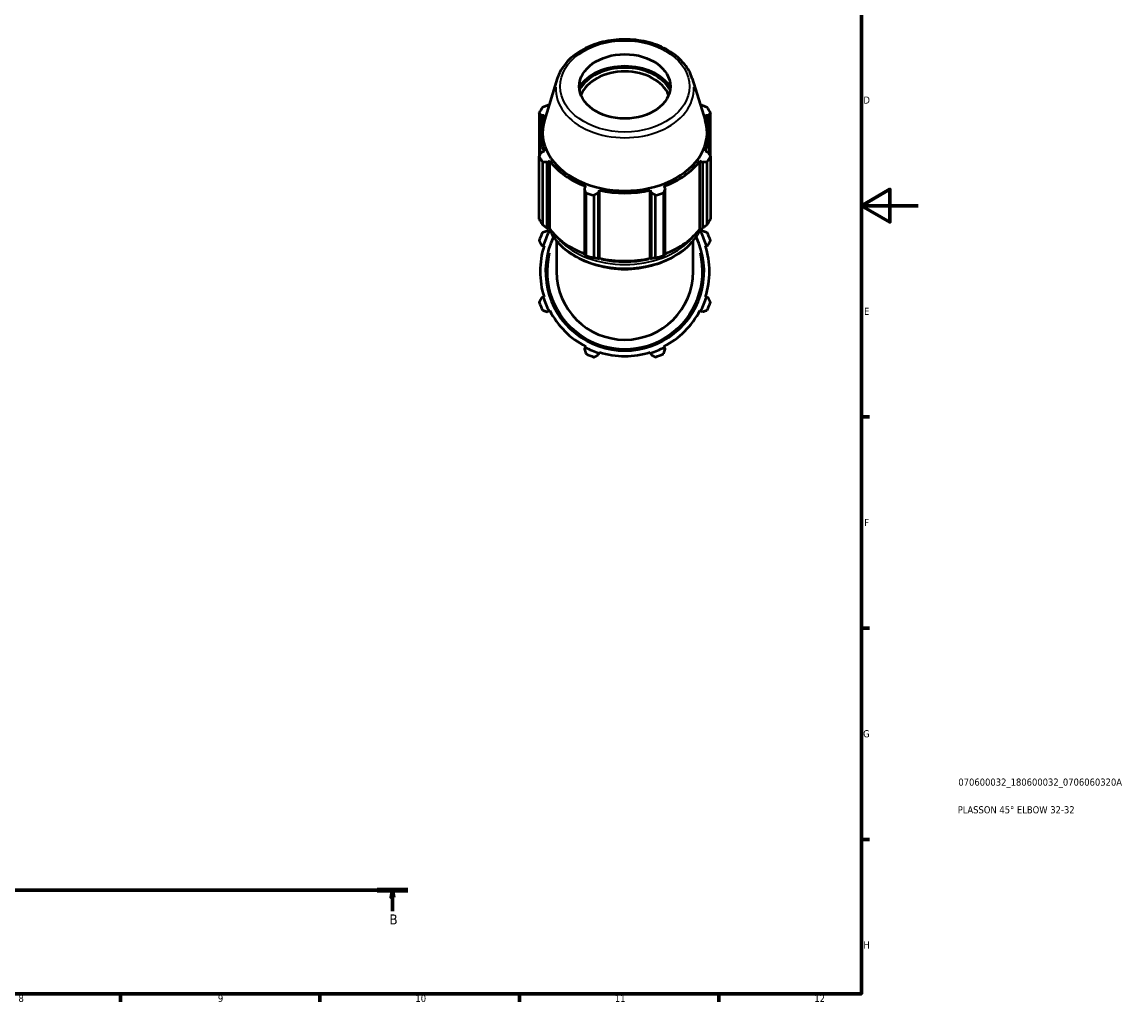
# Model space of a CAD drawing. Header units: millimetres. Extents: x 0 to 914, y 0 to 928.
# Tile 4 of 6: x 526 to 914, y 17 to 362. Entities that reach past the tile are written whole.
import ezdxf

# ---------------------------------------------------------------- set-up
doc = ezdxf.new("R2010")
doc.units = ezdxf.units.MM
doc.linetypes.add('CHAIN', pattern=[0.7087, 0.4724, -0.0591, 0.1181, -0.0591])
for name, color, linetype, lineweight in [('Border (ISO)', 7, 'Continuous', 70), ('Section Line (ISO)', 7, 'CHAIN', 70), ('Title (ISO)', 7, 'Continuous', 50), ('Visible (ISO)', 7, 'Continuous', 50), ('Visible Narrow (ISO)', 7, 'Continuous', 35)]:
    doc.layers.add(name, color=color, linetype=linetype, lineweight=lineweight)
doc.styles.add('Label Text (ISO)', font='tahoma.ttf')
doc.styles.add('Note Text (ISO)', font='tahoma.ttf')

# ---------------------------------------------------------------- blocks, each defined once
blk = doc.blocks.new('Borders Default Border')
at = {"layer": 'Border (ISO)'}
for p, q in [((821, 222.75), (823.9, 222.75)), ((821, 148.5), (823.9, 148.5)), ((821, 74.25), (823.9, 74.25)), ((560.67, 20), (560.67, 17.1)), ((630.75, 20), (630.75, 17.1)), ((700.83, 20), (700.83, 17.1)), ((770.92, 20), (770.92, 17.1))]:
    blk.add_line(p, q, dxfattribs=at)
at = {"layer": 'Border (ISO)', "flags": 128}
for points in [[(20, 20), (20, 574), (821, 574), (821, 20), (20, 20)], [(841, 297), (821, 297), (831, 302.77), (831, 291.23), (821, 297)]]:
    blk.add_lwpolyline(points, dxfattribs=at)
at = {"layer": 'Border (ISO)', "color": 232, "true_color": 0xca0064, "char_height": 2.5, "attachment_point": 7, "style": 'Note Text (ISO)'}
for s, insert in [('D', (821.73, 332.88)), ('E', (821.94, 258.63)), ('F', (822, 184.38)), ('G', (821.61, 110.08)), ('H', (821.74, 35.88)), ('8', (524.81, 17.04)), ('9', (594.88, 17.05)), ('10', (664.29, 17.05)), ('11', (734.37, 17.1)), ('12', (804.46, 17.1))]:
    blk.add_mtext(s, dxfattribs=dict(at, insert=insert))
blk = doc.blocks.new('Title Blocks ISO')
at = {"layer": 'Title (ISO)', "color": 232, "true_color": 0xca0064, "style": 'Note Text (ISO)'}
for tag, p in [('PART_NUMBER_001', (34.08, 73.13)), ('DESCRIPTION_001', (33.84, 63.4))]:
    blk.add_attdef(tag, p, '', height=2.5, dxfattribs=at)
blk = doc.blocks.new('2dTransSection0')
at = {"layer": 'Section Line (ISO)', "linetype": 'CHAIN'}
blk.add_line((142.72, 56.35), (661.65, 56.35), dxfattribs=at)
at = {"layer": 'Section Line (ISO)', "linetype": 'Continuous', "lineweight": 140}
blk.add_line((650.86, 56.35), (661.65, 56.35), dxfattribs=at)
at = {"layer": 'Section Line (ISO)', "linetype": 'Continuous'}
for p, q in [((656.25, 56.35), (655.75, 53.85)), ((656.25, 53.85), (656.25, 56.35)), ((656.75, 53.85), (656.25, 56.35)), ((655.75, 53.85), (656.75, 53.85)), ((656.25, 48.99), (656.25, 53.85))]:
    blk.add_line(p, q, dxfattribs=at)
at = {"layer": 'Section Line (ISO)', "linetype": 'Continuous', "flags": 128}
blk.add_lwpolyline([(656.75, 53.85), (656.25, 56.35), (655.75, 53.85), (656.75, 53.85)], dxfattribs=at)
at = {"layer": 'Section Line (ISO)'}
blk.add_solid([(656.75, 53.85), (656.25, 56.35), (655.75, 53.85), (656.75, 53.85)], dxfattribs=at)
at = {"layer": 'Section Line (ISO)', "insert": (655.19, 44.35), "char_height": 3.5, "attachment_point": 7, "style": 'Label Text (ISO)'}
blk.add_mtext('B', dxfattribs=at)

msp = doc.modelspace()

# ---------------------------------------------------------------- linework, layer by layer
at = {"layer": 'Visible (ISO)'}
for p, q in [((714.154, 341.702), (709.64, 327.029)), ((761.584, 341.702), (766.098, 327.029)), ((711.24, 332.229), (710.62, 332.296)), ((765.118, 332.296), (764.498, 332.229)), ((707.759, 329.634), (707.759, 314.31)), ((708.571, 328.798), (709.486, 328.815)), ((708.571, 326.18), (708.571, 328.798)), ((766.252, 328.815), (767.167, 328.798)), ((767.167, 328.798), (767.167, 326.18)), ((767.979, 314.31), (767.979, 329.634)), ((708.109, 314.925), (708.109, 322.487)), ((767.629, 314.925), (767.629, 322.487)), ((707.759, 292.313), (707.759, 314.31)), ((709.486, 316.159), (708.571, 315.734)), ((767.167, 315.734), (766.252, 316.159)), ((767.979, 314.31), (767.979, 292.313)), ((708.917, 312.335), (708.917, 290.337)), ((710.62, 312.236), (711.472, 312.77)), ((710.62, 289.039), (710.62, 312.236)), ((711.472, 288.9), (711.472, 312.77)), ((764.267, 312.77), (765.118, 312.236)), ((764.267, 288.9), (764.267, 312.77)), ((765.118, 312.236), (765.118, 289.039)), ((766.822, 290.337), (766.822, 312.335)), ((724.127, 303.821), (723.684, 302.998)), ((723.684, 302.998), (723.684, 279.802)), ((752.054, 302.998), (751.611, 303.821)), ((752.054, 279.802), (752.054, 302.998)), ((724.24, 279.502), (724.24, 301.499)), ((727.034, 300.681), (727.034, 278.684)), ((728.631, 301.549), (728.92, 302.417)), ((728.631, 278.353), (728.631, 301.549)), ((728.92, 278.547), (728.92, 302.417)), ((746.818, 302.417), (747.107, 301.549)), ((746.818, 278.547), (746.818, 302.417)), ((747.107, 301.549), (747.107, 278.353)), ((748.705, 278.684), (748.705, 300.681)), ((751.498, 301.499), (751.498, 279.502)), ((711.188, 288.796), (710.62, 289.039)), ((711.188, 287.786), (710.62, 288.081)), ((711.472, 288.9), (711.188, 288.796)), ((711.472, 287.638), (711.188, 287.786)), ((764.55, 288.796), (764.267, 288.9)), ((764.55, 287.786), (764.267, 287.638)), ((765.118, 289.039), (764.55, 288.796)), ((765.118, 288.081), (764.55, 287.786)), ((713.869, 284.648), (713.869, 273.896)), ((761.869, 273.896), (761.869, 284.648)), ((708.571, 283.134), (709.181, 282.942)), ((709.181, 282.942), (709.486, 282.845)), ((766.252, 282.845), (766.557, 282.942)), ((766.557, 282.942), (767.167, 283.134)), ((728.824, 278.332), (728.631, 278.353)), ((728.92, 278.547), (728.824, 278.332)), ((746.914, 278.332), (746.818, 278.547)), ((747.107, 278.353), (746.914, 278.332)), ((709.181, 264.851), (708.571, 264.659)), ((709.486, 264.947), (709.181, 264.851)), ((766.557, 264.851), (766.252, 264.947)), ((767.167, 264.659), (766.557, 264.851)), ((710.62, 259.712), (711.188, 260.007)), ((711.188, 260.007), (711.472, 260.155)), ((764.267, 260.155), (764.55, 260.007)), ((764.55, 260.007), (765.118, 259.712)), ((723.98, 247.215), (723.684, 246.648)), ((724.127, 247.499), (723.98, 247.215)), ((728.631, 244.598), (728.824, 245.209)), ((728.824, 245.209), (728.92, 245.514)), ((746.818, 245.514), (746.914, 245.209)), ((746.914, 245.209), (747.107, 244.598)), ((751.759, 247.215), (751.611, 247.499)), ((752.054, 246.648), (751.759, 247.215))]:
    msp.add_line(p, q, dxfattribs=at)
for radius, start, end in [(32, 154.79198, 160.20802), (30.08, 152.5, 162.5), (29.76, 151.69758, 152.5), (29.76, 27.5, 28.30242), (30.08, 17.5, 27.5), (32, 19.79198, 25.20802), (27.84, 154.12331, 25.87669), (29.76, 162.5, 197.5), (29.76, 342.5, 17.5), (24, 180, 0), (30.08, 197.5, 207.5), (30.08, 332.5, 342.5), (32, 199.79198, 205.20802), (29.76, 207.5, 242.5), (29.76, 297.5, 332.5), (32, 334.79198, 340.20802), (30.08, 242.5, 252.5), (32, 244.79198, 250.20802), (29.76, 252.5, 287.5), (30.08, 287.5, 297.5), (32, 289.79198, 295.20802)]:
    msp.add_arc((737.869, 273.896), radius, start, end, dxfattribs=at)
msp.add_ellipse((737.869, 338.95), major_axis=(16, 0), ratio=0.7071068, dxfattribs=at)
for centre, major_axis, start_param, end_param in [((737.869, 333.529), (-17.63, 0), 3.5752253, 5.8495526), ((737.869, 333.529), (16.96, 0), 0.3551121, 2.7864805), ((737.869, 332.85), (-16, 0), 3.414553, 6.010225), ((737.869, 321.972), (-32, 0), 5.8432224, 5.93775), ((737.869, 321.972), (32, 0), 0.3454353, 0.4399629), ((737.869, 322.687), (-28.889, 0), 6.0689947, 9.6389685), ((737.869, 322.487), (-29.76, 0), 5.9777527, 6.5886179), ((737.869, 322.487), (29.76, 0), 5.9777527, 6.5886179), ((737.869, 321.972), (-32, 0), 0.3454353, 0.4399629), ((737.869, 321.972), (32, 0), 5.8432224, 5.93775), ((737.869, 322.487), (29.76, 0), 3.6215582, 4.2324234), ((737.869, 322.487), (29.76, 0), 5.1923545, 5.8032198), ((737.869, 321.972), (32, 0), 4.2724261, 4.3669537), ((737.869, 322.487), (29.76, 0), 4.4069564, 5.0178216), ((737.869, 321.972), (32, 0), 5.0578243, 5.1523519), ((737.869, 299.975), (-32, 0), 0.3454353, 0.4399629), ((737.869, 299.975), (32, 0), 5.8432224, 5.93775), ((737.869, 298.617), (-29.76, 0), 0.4799655, 1.0739634), ((737.869, 298.617), (-29.76, 0), 2.0676292, 2.6616271), ((737.869, 299.975), (-32, 0), 1.1308334, 1.225361), ((737.869, 299.975), (-32, 0), 1.9162316, 2.0107592), ((737.869, 298.617), (-29.76, 0), 1.2653637, 1.8762289)]:
    msp.add_ellipse(centre, major_axis=major_axis, ratio=0.7071068, start_param=start_param, end_param=end_param, dxfattribs=at)
for points, knots in [([(761.584, 341.702), (761.028, 343.509), (760.085, 345.234), (757.503, 348.426), (755.837, 349.88), (751.945, 352.356), (749.707, 353.367), (744.906, 354.828), (742.341, 355.276), (737.149, 355.566), (734.521, 355.408), (729.463, 354.499), (727.032, 353.748), (722.613, 351.715), (720.623, 350.434), (717.314, 347.461), (715.987, 345.774), (714.695, 343.22), (714.39, 342.468), (714.154, 341.702)], [0.2141906, 0.2141906, 0.2141906, 0.2141906, 0.5195789, 0.5195789, 0.8381267, 0.8381267, 1.1642965, 1.1642965, 1.492035, 1.492035, 1.8197261, 1.8197261, 2.1474744, 2.1474744, 2.4748293, 2.4748293, 2.7979743, 2.7979743, 2.9274021, 2.9274021, 2.9274021, 2.9274021]), ([(711.281, 288.83), (711.322, 288.735), (711.365, 288.64), (712.327, 286.537), (713.694, 284.644), (717.196, 281.241), (719.342, 279.739), (724.191, 277.287), (726.897, 276.341), (732.587, 275.104), (735.572, 274.814), (741.518, 274.916), (744.479, 275.31), (750.081, 276.743), (752.721, 277.782), (757.411, 280.408), (759.462, 281.994), (762.547, 285.334), (763.679, 287.039), (764.457, 288.83)], [3.4396194, 3.4396194, 3.4396194, 3.4396194, 3.4544843, 3.4544843, 3.7708033, 3.7708033, 4.0916713, 4.0916713, 4.4141679, 4.4141679, 4.7368342, 4.7368342, 5.0594636, 5.0594636, 5.3821344, 5.3821344, 5.7045252, 5.7045252, 5.9851585, 5.9851585, 5.9851585, 5.9851585])]:
    msp.add_open_spline(points, degree=3, knots=knots, dxfattribs=at)
for points, weights in [([(708.917, 331.609), (709.786, 331.963), (710.62, 332.296)], [2.72970964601, 2.7638150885, 2.7960622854]), ([(765.118, 332.296), (765.952, 331.963), (766.822, 331.609)], [2.80802157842, 2.7756364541, 2.74138513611]), ([(708.571, 328.798), (708.173, 329.21), (707.759, 329.634)], [2.7960622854, 2.7638150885, 2.72970964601]), ([(767.979, 329.634), (767.565, 329.21), (767.167, 328.798)], [2.74138513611, 2.7756364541, 2.80802157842]), ([(707.759, 314.31), (708.173, 315.04), (708.571, 315.734)], [2.72970964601, 2.7638150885, 2.7960622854]), ([(767.167, 315.734), (767.565, 315.04), (767.979, 314.31)], [2.80802157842, 2.7756364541, 2.74138513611]), ([(710.62, 312.236), (709.786, 312.287), (708.917, 312.335)], [2.7960622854, 2.7638150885, 2.72970964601]), ([(766.822, 312.335), (765.952, 312.287), (765.118, 312.236)], [2.74138513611, 2.7756364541, 2.80802157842]), ([(724.24, 301.499), (723.956, 302.267), (723.684, 302.998)], [2.72970964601, 2.7638150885, 2.7960622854]), ([(752.054, 302.998), (751.782, 302.267), (751.498, 301.499)], [2.80802157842, 2.7756364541, 2.74138513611]), ([(728.631, 301.549), (727.849, 301.127), (727.034, 300.681)], [2.7960622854, 2.7638150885, 2.72970964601]), ([(748.705, 300.681), (747.889, 301.127), (747.107, 301.549)], [2.74138513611, 2.7756364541, 2.80802157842]), ([(710.62, 289.039), (709.786, 289.666), (708.917, 290.337)], [1.00936205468, 1.01519081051, 1.02021971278]), ([(710.62, 288.081), (709.786, 287.809), (708.917, 287.525)], [1.00644549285, 1.01234437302, 1.01744657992]), ([(766.822, 290.337), (765.952, 289.666), (765.118, 289.039)], [1.02021971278, 1.01519081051, 1.00936205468]), ([(766.822, 287.525), (765.952, 287.809), (765.118, 288.081)], [1.01744657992, 1.01234437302, 1.00644549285]), ([(707.759, 284.732), (708.173, 283.917), (708.571, 283.134)], [1.01744657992, 1.01234437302, 1.00644549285]), ([(767.167, 283.134), (767.565, 283.917), (767.979, 284.732)], [1.00644549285, 1.01234437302, 1.01744657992]), ([(724.24, 279.502), (723.956, 279.646), (723.684, 279.802)], [1.02640509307, 1.02148316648, 1.01575497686]), ([(752.054, 279.802), (751.782, 279.646), (751.498, 279.502)], [1.01575497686, 1.02148316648, 1.02640509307]), ([(728.631, 278.353), (727.849, 278.506), (727.034, 278.684)], [1.01074770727, 1.01655483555, 1.02156071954]), ([(748.705, 278.684), (747.889, 278.506), (747.107, 278.353)], [1.02156071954, 1.01655483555, 1.01074770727]), ([(708.571, 264.659), (708.173, 263.876), (707.759, 263.061)], [1.00644549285, 1.01234437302, 1.01744657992]), ([(767.979, 263.061), (767.565, 263.876), (767.167, 264.659)], [1.01744657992, 1.01234437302, 1.00644549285]), ([(708.917, 260.267), (709.786, 259.984), (710.62, 259.712)], [1.01744657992, 1.01234437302, 1.00644549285]), ([(765.118, 259.712), (765.952, 259.984), (766.822, 260.267)], [1.00644549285, 1.01234437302, 1.01744657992]), ([(723.684, 246.648), (723.956, 245.813), (724.24, 244.944)], [1.00644549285, 1.01234437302, 1.01744657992]), ([(727.034, 243.787), (727.849, 244.201), (728.631, 244.598)], [1.01744657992, 1.01234437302, 1.00644549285]), ([(747.107, 244.598), (747.889, 244.201), (748.705, 243.787)], [1.00644549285, 1.01234437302, 1.01744657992]), ([(751.498, 244.944), (751.782, 245.813), (752.054, 246.648)], [1.01744657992, 1.01234437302, 1.00644549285])]:
    msp.add_rational_spline(points, weights, degree=2, dxfattribs=at)
at = {"layer": 'Visible Narrow (ISO)'}
msp.add_arc((737.869, 273.896), 27.2, 166.38047, 13.61953, dxfattribs=at)
msp.add_ellipse((737.869, 338.95), major_axis=(22.704, 0), ratio=0.7071068, dxfattribs=at)
for centre, major_axis, start_param, end_param in [((737.869, 338.054), (-24.269, 0), 6.2474934, 9.4604698), ((737.869, 294.733), (27.84, 0), 3.5723049, 5.8524731), ((737.869, 295.996), (27.84, 0), 3.7382962, 5.6864817), ((737.869, 296.448), (-27.2, 0), 0.9606331, 1.0189438), ((737.869, 296.448), (-27.2, 0), 2.1226489, 2.1809596), ((737.869, 291.574), (24, 0), 4.2977574, 5.1270205), ((737.869, 296.448), (-27.2, 0), 1.2603352, 1.8812574)]:
    msp.add_ellipse(centre, major_axis=major_axis, ratio=0.7071068, start_param=start_param, end_param=end_param, dxfattribs=at)

# ---------------------------------------------------------------- block references
msp.add_blockref('Borders Default Border', (0, 0))
msp.add_blockref('Title Blocks ISO', (821, 20)).add_auto_attribs({'PART_NUMBER_001': '070600032_180600032_0706060320A', 'DESCRIPTION_001': 'PLASSON 45° ELBOW 32-32'})
at = {"layer": 'Section Line (ISO)'}
msp.add_blockref('2dTransSection0', (0, 0), dxfattribs=at)

doc.saveas('drawing.dxf')
